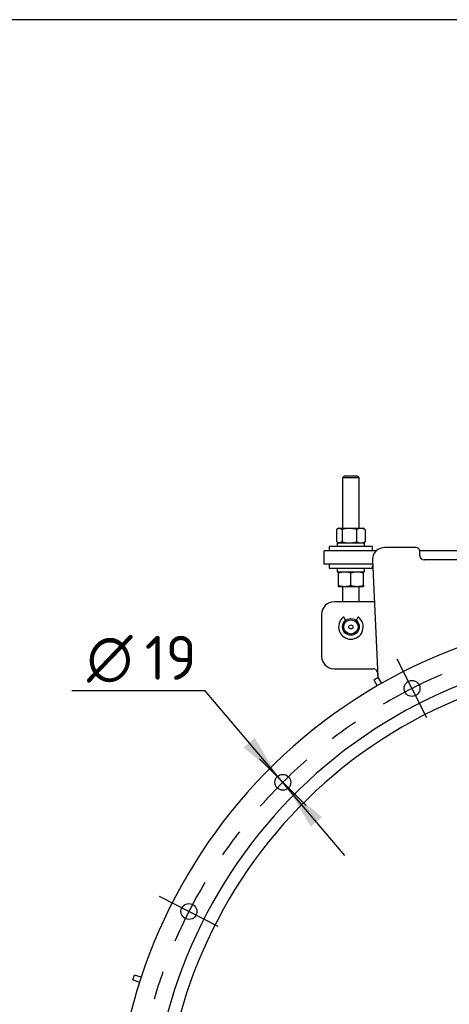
# Model space of a CAD drawing. Header units: millimetres. Extents: x 0 to 415, y -2 to 292.
# Tile 10 of 19: x 82 to 116, y 214 to 292. Entities that reach past the tile are written whole.
import ezdxf
from ezdxf.enums import TextEntityAlignment as Align
from ezdxf.lldxf.tags import DXFTag

# ---------------------------------------------------------------- set-up
doc = ezdxf.new("R2010")
doc.units = ezdxf.units.MM
for name, color, linetype in [('20_5', 7, 'Continuous'), ('Default', 7, 'Continuous'), ('NAKRĘTKA_M20-OCY', 7, 'Continuous'), ('PLYTKA_OSADCZA_S', 7, 'Continuous'), ('PODKŁADKA_OKR._D', 7, 'Continuous'), ('PRĘT_GWINTOWANY', 7, 'Continuous'), ('PŁASZCZ', 7, 'Continuous'), ('PŁYTA_PODSTAWY_S', 7, 'Continuous'), ('SWORZEŃ', 7, 'Continuous'), ('WSPORNIK_A', 7, 'Continuous'), ('WSPORNIK_B', 7, 'Continuous'), ('WSPORNIK_C', 7, 'Continuous')]:
    doc.layers.add(name, color=color, linetype=linetype)
doc.styles.add('SEACAD_Solid_Edge_ISO', font='Seiso.ttf')
doc.styles.add('SEACAD_Solid_Edge_ISO1_Symbols', font='semeci1.ttf')
tags = doc.linetypes.add('CENTER2', pattern=[28.575, 19.05, -3.175, 3.175, -3.175]).pattern_tags.tags
tags[10:11] = [DXFTag(74, 4), DXFTag(75, 0), DXFTag(340, '0'), DXFTag(46, 0.0), DXFTag(50, 0.0), DXFTag(44, 0.0), DXFTag(45, 0.0)]
tags[8:9] = [DXFTag(74, 4), DXFTag(75, 0), DXFTag(340, '0'), DXFTag(46, 0.0), DXFTag(50, 0.0), DXFTag(44, 0.0), DXFTag(45, 0.0)]
tags[6:7] = [DXFTag(74, 4), DXFTag(75, 0), DXFTag(340, '0'), DXFTag(46, 0.0), DXFTag(50, 0.0), DXFTag(44, 0.0), DXFTag(45, 0.0)]
tags[4:5] = [DXFTag(74, 4), DXFTag(75, 0), DXFTag(340, '0'), DXFTag(46, 0.0), DXFTag(50, 0.0), DXFTag(44, 0.0), DXFTag(45, 0.0)]
tags = doc.linetypes.add('HIDDEN2', pattern=[4.7625, 3.175, -1.5875]).pattern_tags.tags
tags[6:7] = [DXFTag(74, 4), DXFTag(75, 0), DXFTag(340, '0'), DXFTag(46, 0.0), DXFTag(50, 0.0), DXFTag(44, 0.0), DXFTag(45, 0.0)]
tags[4:5] = [DXFTag(74, 4), DXFTag(75, 0), DXFTag(340, '0'), DXFTag(46, 0.0), DXFTag(50, 0.0), DXFTag(44, 0.0), DXFTag(45, 0.0)]
doc.dimstyles.new('promień', dxfattribs={"dimtxt": 3.5, "dimasz": 3.5, "dimexe": 1.75, "dimexo": 0, "dimgap": 0.875, "dimtad": 1, "dimtih": 1, "dimtoh": 1, "dimdec": 1, "dimlfac": 15, "dimtxsty": 'SEACAD_Solid_Edge_ISO', "dimblk1": '_SE_FILLED', "dimblk2": '_SE_FILLED', "dimsah": 1, "dimcen": 0, "dimadec": 0, "dimazin": 0, "dimtfac": 0.8, "dimtdec": 1, "dimtofl": 0, "dimtmove": 0, "dimatfit": 3, "dimfxl": 1, "dimtolj": 1, "dimarcsym": 0})

# ---------------------------------------------------------------- blocks, each defined once
blk = doc.blocks.new('SE')
at = {"layer": 'Default', "color": 7, "linetype": 'CENTER2'}
for start, end in [(124.39679, 127.60321), (142.39679, 145.60321), (160.39679, 163.60321)]:
    blk.add_arc((131.452, 202.494), 40.667, start, end, dxfattribs=at)
blk = doc.blocks.new('SEANNOT_GROUP11')
at = {"layer": 'Default', "color": 7, "linetype": 'HIDDEN2'}
blk.add_line((114.181, 236.389), (111.798, 241.067), dxfattribs=at)
at = {"layer": 'Default', "color": 7, "linetype": 'CENTER2'}
blk.add_arc((131.452, 202.494), 40.667, 113.3016, 120.6984, dxfattribs=at)
blk = doc.blocks.new('SEANNOT_GROUP17')
at = {"layer": 'Default', "color": 7, "linetype": 'HIDDEN2'}
blk.add_line((97.557, 219.764), (92.879, 222.148), dxfattribs=at)
at = {"layer": 'Default', "color": 7, "linetype": 'CENTER2'}
blk.add_arc((131.452, 202.494), 40.667, 149.3016, 156.6984, dxfattribs=at)
blk = doc.blocks.new('SEANNOT_GROUP18')
at = {"layer": 'Default', "color": 7, "linetype": 'HIDDEN2'}
blk.add_line((104.552, 229.393), (100.84, 233.105), dxfattribs=at)
at = {"layer": 'Default', "color": 7, "linetype": 'CENTER2'}
blk.add_arc((131.452, 202.494), 40.667, 131.3016, 138.6984, dxfattribs=at)
blk = doc.blocks.new('SE1')
at = {"layer": '20_5', "color": 7, "linetype": 'Continuous'}
for p, q in [((109.21, 250.294), (107.027, 250.294)), ((107.027, 250.294), (107.027, 250.027)), ((109.21, 250.027), (109.21, 250.294)), ((107.027, 248.294), (107.027, 248.027)), ((107.027, 248.027), (109.21, 248.027)), ((109.21, 248.027), (109.21, 248.294))]:
    blk.add_line(p, q, dxfattribs=at)
at = {"layer": 'NAKRĘTKA_M20-OCY', "color": 7, "linetype": 'Continuous'}
for p, q in [((106.974, 251.375), (106.974, 250.412)), ((107.169, 251.494), (107.034, 251.416)), ((107.169, 251.494), (109.069, 251.494)), ((107.416, 251.375), (107.416, 250.412)), ((108.561, 251.375), (108.561, 250.412)), ((109.209, 251.413), (109.069, 251.494)), ((109.264, 251.375), (109.264, 250.412)), ((107.029, 250.375), (107.169, 250.294)), ((109.069, 250.294), (109.203, 250.371)), ((107.169, 248.027), (107.117, 247.997)), ((107.119, 247.909), (107.119, 247.998)), ((107.119, 246.945), (107.119, 247.909)), ((108.119, 246.945), (108.119, 247.909)), ((109.119, 247.998), (109.069, 248.027)), ((109.119, 246.945), (109.119, 247.909)), ((107.119, 246.856), (107.169, 246.827)), ((109.069, 246.827), (107.169, 246.827)), ((109.069, 246.827), (109.12, 246.857)), ((109.119, 246.945), (109.119, 246.856))]:
    blk.add_line(p, q, dxfattribs=at)
for centre, radius, start, end in [((107.989, 249.566), 1.898, 72.44145, 107.55855), ((108.912, 250.719), 0.745, 61.84892, 118.15108), ((107.989, 252.221), 1.898, 252.44145, 287.55855), ((108.912, 251.068), 0.745, 241.84892, 298.15108), ((107.619, 246.538), 1.459, 69.96017, 110.03983), ((108.619, 246.538), 1.459, 69.96017, 110.03983), ((108.051, 247.953), 1.069, 357.60492, 2.39508), ((108.186, 246.901), 1.069, 177.60492, 182.39508), ((107.619, 248.316), 1.459, 249.96017, 290.03983), ((108.619, 248.316), 1.459, 249.96017, 290.03983)]:
    blk.add_arc(centre, radius, start, end, dxfattribs=at)
for points, degree, knots in [([(107.416, 251.375), (107.358, 251.419), (107.306, 251.441), (107.249, 251.465), (107.195, 251.465), (107.14, 251.465), (107.083, 251.44), (107.031, 251.419), (106.974, 251.375)], 2, [0, 0, 0, 0.25, 0.25, 0.5, 0.5, 0.75, 0.75, 1, 1, 1]), ([(109.264, 251.375), (109.258, 251.379), (109.248, 251.387), (109.232, 251.398), (109.217, 251.408), (109.207, 251.414), (109.203, 251.416)], 3, [0, 0, 0, 0, 0.0372496, 0.0739222, 0.1100768, 0.1393807, 0.1393807, 0.1393807, 0.1393807]), ([(107.416, 250.412), (107.411, 250.408), (107.4, 250.4), (107.384, 250.389), (107.368, 250.379), (107.353, 250.369), (107.337, 250.361), (107.322, 250.353), (107.293, 250.34), (107.251, 250.327), (107.195, 250.321), (107.139, 250.327), (107.092, 250.342), (107.058, 250.358), (107.042, 250.367), (107.034, 250.371)], 3, [0, 0, 0, 0, 0.0372496, 0.0739222, 0.1100768, 0.145778, 0.1810956, 0.2161047, 0.2508854, 0.3764799, 0.5001819, 0.6247313, 0.7511574, 0.8115853, 0.8606154, 0.8606154, 0.8606154, 0.8606154])]:
    blk.add_open_spline(points, degree=degree, knots=knots, dxfattribs=at)
blk.add_open_spline([(109.264, 250.412), (109.231, 250.387), (109.2, 250.369)], degree=2, dxfattribs=at)
at = {"layer": 'PLYTKA_OSADCZA_S', "color": 7, "linetype": 'Continuous'}
for p, q in [((107.688, 244.136), (107.576, 244.375)), ((108.661, 244.375), (108.55, 244.136))]:
    blk.add_line(p, q, dxfattribs=at)
for centre, radius, start, end in [((108.119, 243.627), 0.98, 128.76385, 51.23615), ((107.534, 244.355), 0.0464, 25, 128.76385), ((108.703, 244.355), 0.0464, 51.23615, 155)]:
    blk.add_arc(centre, radius, start, end, dxfattribs=at)
at = {"layer": 'PODKŁADKA_OKR._D', "color": 7, "linetype": 'Continuous'}
for p, q in [((109.852, 250.027), (106.385, 250.027)), ((106.385, 250.027), (106.385, 249.694)), ((109.852, 249.694), (109.852, 250.027)), ((106.385, 248.627), (106.385, 248.294)), ((106.385, 248.294), (109.852, 248.294)), ((109.852, 248.294), (109.852, 248.499))]:
    blk.add_line(p, q, dxfattribs=at)
at = {"layer": 'PRĘT_GWINTOWANY', "color": 7, "linetype": 'Continuous'}
for p, q in [((107.585, 255.627), (107.452, 255.494)), ((108.785, 255.494), (107.452, 255.494)), ((107.452, 255.494), (107.452, 251.494)), ((108.652, 255.627), (107.585, 255.627)), ((108.785, 255.494), (108.652, 255.627)), ((108.785, 251.494), (108.785, 255.494)), ((107.452, 246.827), (107.452, 245.627)), ((108.785, 245.627), (108.785, 246.827))]:
    blk.add_line(p, q, dxfattribs=at)
at = {"layer": 'PŁASZCZ', "color": 7, "linetype": 'Continuous'}
for centre in [(112.99, 238.728), (102.696, 231.249), (95.218, 220.956)]:
    blk.add_circle(centre, 0.633, dxfattribs=at)
for radius in [42.167, 39.333, 38.333]:
    blk.add_arc((131.452, 202.494), radius, 110, 109.78806, dxfattribs=at)
at = {"layer": 'PŁYTA_PODSTAWY_S', "color": 7, "linetype": 'Continuous'}
for p, q in [((110.152, 249.694), (105.985, 249.694)), ((105.985, 248.627), (105.985, 249.694)), ((116.959, 249.694), (113.612, 249.694)), ((109.846, 248.627), (105.985, 248.627))]:
    blk.add_line(p, q, dxfattribs=at)
at = {"layer": 'SWORZEŃ', "color": 7, "linetype": 'Continuous'}
for radius in [0.667, 0.567, 0.164]:
    blk.add_circle((108.119, 243.627), radius, dxfattribs=at)
at = {"layer": 'WSPORNIK_A', "color": 7, "linetype": 'Continuous'}
for p, q in [((109.983, 245.627), (106.785, 245.627)), ((105.785, 244.627), (105.785, 241.294)), ((106.785, 240.294), (109.898, 240.294)), ((110.23, 239.987), (110.248, 239.751))]:
    blk.add_line(p, q, dxfattribs=at)
for centre, radius, start, end in [((106.785, 244.627), 1, 90, 180), ((106.785, 241.294), 1, 180, 270), ((109.898, 239.96), 0.333, 4.50675, 90), ((110.581, 239.777), 0.333, 184.50675, 189.8767)]:
    blk.add_arc(centre, radius, start, end, dxfattribs=at)
at = {"layer": 'WSPORNIK_B', "color": 7, "linetype": 'Continuous'}
for p, q in [((109.941, 239.418), (110.287, 239.618)), ((109.941, 239.418), (110.224, 238.927)), ((110.571, 239.127), (110.287, 239.618)), ((90.748, 215.509), (90.872, 215.889)), ((91.411, 215.714), (90.872, 215.889)), ((90.748, 215.509), (91.288, 215.334))]:
    blk.add_line(p, q, dxfattribs=at)
at = {"layer": 'WSPORNIK_C', "color": 7, "linetype": 'Continuous'}
for p, q in [((113.285, 249.96), (110.832, 249.96)), ((113.619, 249.294), (113.619, 249.627)), ((109.833, 248.915), (110.254, 239.676)), ((116.619, 248.96), (113.952, 248.96)), ((110.254, 239.676), (110.287, 239.618))]:
    blk.add_line(p, q, dxfattribs=at)
for centre, radius, start, end in [((110.832, 248.96), 1, 90, 182.61147), ((113.285, 249.627), 0.333, 0, 90), ((113.952, 249.294), 0.333, 180, 270)]:
    blk.add_arc(centre, radius, start, end, dxfattribs=at)
blk = doc.blocks.new('DMBLK12')
at = {"layer": 'Default', "linetype": 'Continuous'}
for points in [[(157.891, 225.18), (158.636, 224.282), (160.957, 226.966)], [(104.268, 180.705), (101.947, 178.022), (105.013, 179.807)]]:
    blk.add_hatch(color=7, dxfattribs=at).paths.add_polyline_path(points)
at = {"layer": 'Default', "color": 7, "linetype": 'Continuous'}
for p, q in [((160.957, 226.966), (166.992, 231.971)), ((166.992, 231.971), (181.039, 231.971)), ((101.947, 178.022), (160.957, 226.966))]:
    blk.add_line(p, q, dxfattribs=at)
for s, style, p in [('O', 'SEACAD_Solid_Edge_ISO1_Symbols', (168.217, 236.346)), ('1150', 'SEACAD_Solid_Edge_ISO', (172.814, 236.346))]:
    blk.add_text(s, height=3.5, dxfattribs=dict(at, style=style)).set_placement(p, align=Align.TOP_LEFT)
blk = doc.blocks.new('_SE_FILLED')
at = {"color": 0}
blk.add_line((0, 0), (-1, 0), dxfattribs=at)
blk.add_solid([(0, 0), (-1, -0.1665), (-1, 0.1665), (0, 0)], dxfattribs=at)
blk = doc.blocks.new('DMBLK13')
at = {"layer": 'Default', "linetype": 'Continuous'}
for points in [[(165.934, 216.375), (166.353, 215.286), (169.41, 217.086)], [(96.551, 189.702), (93.494, 187.901), (96.97, 188.613)]]:
    blk.add_hatch(color=7, dxfattribs=at).paths.add_polyline_path(points)
at = {"layer": 'Default', "color": 7, "linetype": 'Continuous'}
for p, q in [((169.41, 217.086), (177.066, 220.029)), ((177.066, 220.029), (192.147, 220.029)), ((93.494, 187.901), (169.41, 217.086))]:
    blk.add_line(p, q, dxfattribs=at)
for s, style, p in [('O', 'SEACAD_Solid_Edge_ISO1_Symbols', (178.291, 224.404)), ('1220', 'SEACAD_Solid_Edge_ISO', (182.888, 224.404))]:
    blk.add_text(s, height=3.5, dxfattribs=dict(at, style=style)).set_placement(p, align=Align.TOP_LEFT)
blk = doc.blocks.new('DMBLK14')
at = {"layer": 'Default', "linetype": 'Continuous'}
for points in [[(154.595, 233.475), (155.519, 232.763), (157.194, 235.891)], [(107.385, 172.225), (105.71, 169.096), (108.309, 171.512)]]:
    blk.add_hatch(color=7, dxfattribs=at).paths.add_polyline_path(points)
at = {"layer": 'Default', "color": 7, "linetype": 'Continuous'}
for p, q in [((157.194, 235.891), (163.786, 244.443)), ((163.786, 244.443), (178.628, 244.443)), ((105.71, 169.096), (157.194, 235.891))]:
    blk.add_line(p, q, dxfattribs=at)
for s, style, p in [('O', 'SEACAD_Solid_Edge_ISO1_Symbols', (165.011, 248.818)), ('1265', 'SEACAD_Solid_Edge_ISO', (169.608, 248.818))]:
    blk.add_text(s, height=3.5, dxfattribs=dict(at, style=style)).set_placement(p, align=Align.TOP_LEFT)
blk = doc.blocks.new('DMBLK17')
at = {"layer": 'Default', "linetype": 'Continuous'}
for points in [[(99.577, 234.023), (102.286, 231.732), (100.466, 234.778)], [(104.926, 227.721), (105.816, 228.476), (103.106, 230.766)]]:
    blk.add_hatch(color=7, dxfattribs=at).paths.add_polyline_path(points)
at = {"layer": 'Default', "color": 7, "linetype": 'Continuous'}
for p, q in [((96.506, 238.542), (85.879, 238.542)), ((102.286, 231.732), (96.506, 238.542)), ((107.636, 225.43), (102.286, 231.732))]:
    blk.add_line(p, q, dxfattribs=at)
for s, style, p in [('O', 'SEACAD_Solid_Edge_ISO1_Symbols', (87.104, 242.917)), ('19', 'SEACAD_Solid_Edge_ISO', (91.701, 242.917))]:
    blk.add_text(s, height=3.5, dxfattribs=dict(at, style=style)).set_placement(p, align=Align.TOP_LEFT)

msp = doc.modelspace()

# ---------------------------------------------------------------- linework, layer by layer
at = {"layer": 'Default', "color": 7, "linetype": 'Continuous'}
msp.add_line((415, 292), (5, 292), dxfattribs=at)

# ---------------------------------------------------------------- block references
at = {"layer": 'Default'}
for name in ['SE1', 'SE', 'SEANNOT_GROUP11', 'SEANNOT_GROUP18', 'SEANNOT_GROUP17']:
    msp.add_blockref(name, (0, 0), dxfattribs=at)

# ---------------------------------------------------------------- dimensions: what is measured, and where the dimension line sits
at = {"layer": 'Default', "color": 7, "linetype": 'Continuous'}
for p1, p2, picture, middle in [((105.7101, 169.0963), (157.1939, 235.891), 'DMBLK14', (163.7855, 244.443)), ((103.1062, 230.7665), (102.2865, 231.7322), 'DMBLK17', (85.879, 238.5419)), ((101.9466, 178.0217), (160.9574, 226.9656), 'DMBLK12', (166.9919, 231.9706)), ((157.8789, 171.5842), (105.0251, 233.4031), 'DMBLK13', (177.0657, 220.0288))]:
    dim = msp.add_diameter_dim_2p(p1=p1, p2=p2, text='\\A1;<>', dimstyle='promień', dxfattribs=at)
    dim.commit()
    dim.dimension.update_dxf_attribs({"geometry": picture, "text_midpoint": middle, "dimtype": 163})

doc.saveas('drawing.dxf')
